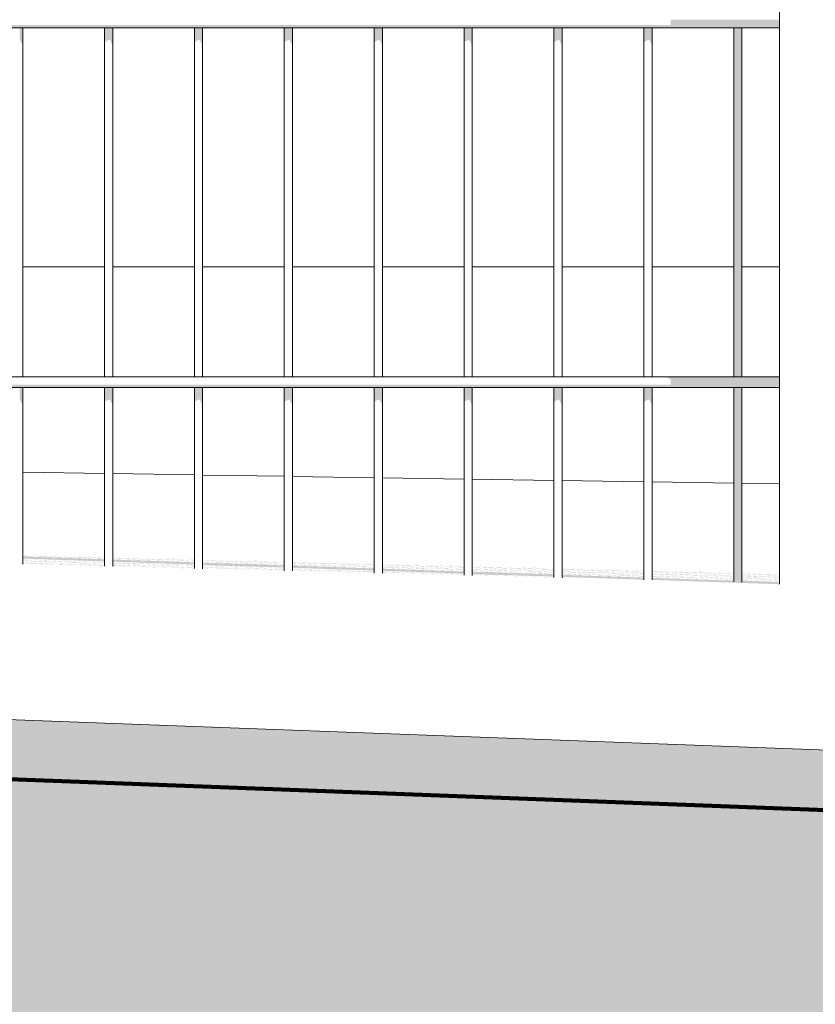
# Model space of a CAD drawing. Header units: metres. Extents: x -111 to -1, y -8 to 26.
# Tile 149 of 209: x -9.815 to -9.372, y -0.41 to 0.137. Entities that reach past the tile are written whole.
import ezdxf

# ---------------------------------------------------------------- set-up
doc = ezdxf.new("R2010")
doc.units = ezdxf.units.M
doc.header["$MEASUREMENT"] = 0
for name, color, linetype in [('40 Absturzsicherung', 7, 'Continuous'), ('60 Auffüllung gesamt', 7, 'Continuous'), ('60 Gelände 2D Übersicht', 7, 'Continuous'), ('80 Baukörperstudie', 7, 'Continuous'), ('94 Genehmigungsplanung Bemaßung', 7, 'Continuous')]:
    doc.layers.add(name, color=color, linetype=linetype)
doc.styles.add('ERSTELLTER_STIL_2', font='arial.ttf')
doc.dimstyles.new('ERSTELLTER_STIL__1', dxfattribs={"dimtxt": 0.25, "dimasz": 0.19, "dimexe": 0.18, "dimexo": 0.1, "dimgap": 0, "dimtad": 1, "dimtih": 1, "dimtoh": 1, "dimzin": 0, "dimdsep": 46, "dimtxsty": 'ERSTELLTER_STIL_2', "dimblk": 'ARROWHEAD_6', "dimblk1": 'ARROWHEAD_6', "dimblk2": 'ARROWHEAD_6', "dimcen": 0.09, "dimclrd": 7, "dimclre": 7, "dimclrt": 7, "dimazin": 0, "dimtfac": 1, "dimtdec": 4, "dimtmove": 0, "dimatfit": 3, "dimfxl": 1, "dimtolj": 1, "dimtzin": 0, "dimarcsym": 0})

# ---------------------------------------------------------------- blocks, each defined once
blk = doc.blocks.new('*D122', base_point=(-27236.13209, 0))
at = {"layer": '94 Genehmigungsplanung Bemaßung', "color": 7, "linetype": 'Continuous', "lineweight": 13}
for p, q in [((-17.34109, 9.38425), (-17.34109, 9.75925)), ((-2.34191, 9.38425), (-2.34191, 9.75925)), ((-17.24109, 9.67175), (-17.44109, 9.47175)), ((-2.44191, 9.47175), (-2.24191, 9.67175)), ((-17.34109, 9.57175), (-2.34191, 9.57175)), ((-2.34191, 9.57175), (-2.19191, 9.57175))]:
    blk.add_line(p, q, dxfattribs=at)
at = {"layer": '94 Genehmigungsplanung Bemaßung', "color": 7, "lineweight": 13, "insert": (-10.27049, 9.62175), "char_height": 0.25, "attachment_point": 7, "style": 'ERSTELLTER_STIL_2'}
blk.add_mtext('\\A1;{\\pql;\\fArial|b0|i0|c0|p0;\\W1.000000;15,00}', dxfattribs=at)
blk = doc.blocks.new('ARROWHEAD_6')
at = {"color": 0, "linetype": 'Continuous', "lineweight": 0}
for p, q in [((-0.5, -0.5), (0.5, 0.5)), ((0, 0), (-1, 0))]:
    blk.add_line(p, q, dxfattribs=at)

msp = doc.modelspace()

# ---------------------------------------------------------------- hatches: boundary and pattern name
at = {"layer": '40 Absturzsicherung', "linetype": 'Continuous', "lineweight": 0, "true_color": 0x000000}
for points in [[(-9.39198, -0.17649), (-9.39199, 0.63191), (-9.39199, -0.17594)], [(-9.45252, 0.13741), (-9.45252, 0.13441), (-9.39199, 0.13441), (-9.39199, 0.13741)], [(-10.91532, 0.13441), (-10.91532, 0.13291), (-9.39199, 0.13291), (-9.39199, 0.13441)], [(-9.81454, 0.12632), (-9.81282, 0.12296), (-9.81282, 0.13291), (-9.81454, 0.13291)], [(-9.76454, 0.13291), (-9.76734, 0.13291), (-9.76734, 0.12504), (-9.76454, 0.12632)], [(-9.76282, 0.13291), (-9.76454, 0.13291), (-9.76454, 0.12632), (-9.76282, 0.12296)], [(-9.71454, 0.13291), (-9.71734, 0.13291), (-9.71734, 0.12504), (-9.71454, 0.12632)], [(-9.71282, 0.13291), (-9.71454, 0.13291), (-9.71454, 0.12632), (-9.71282, 0.12296)], [(-9.66454, 0.13291), (-9.66734, 0.13291), (-9.66734, 0.12504), (-9.66454, 0.12632)], [(-9.66282, 0.13291), (-9.66454, 0.13291), (-9.66454, 0.12632), (-9.66282, 0.12296)], [(-9.61454, 0.13291), (-9.61734, 0.13291), (-9.61734, 0.12504), (-9.61454, 0.12632)], [(-9.61454, 0.12632), (-9.61282, 0.12296), (-9.61282, 0.13291), (-9.61454, 0.13291)], [(-9.56734, 0.12504), (-9.56454, 0.12632), (-9.56454, 0.13291), (-9.56734, 0.13291)], [(-9.56454, 0.12632), (-9.56282, 0.12296), (-9.56282, 0.13291), (-9.56454, 0.13291)], [(-9.51454, 0.13291), (-9.51734, 0.13291), (-9.51734, 0.12504), (-9.51454, 0.12632)], [(-9.51454, 0.13291), (-9.51454, 0.12632), (-9.51282, 0.12296), (-9.51282, 0.13291)], [(-9.46734, 0.12504), (-9.46454, 0.12632), (-9.46454, 0.13291), (-9.46734, 0.13291)], [(-9.46454, 0.12632), (-9.46282, 0.12296), (-9.46282, 0.13291), (-9.46454, 0.13291)], [(-9.41454, 0.13291), (-9.41734, 0.13291), (-9.41734, -0.06109), (-9.41454, -0.06109)], [(-9.41454, 0.13291), (-9.41454, -0.06109), (-9.41282, -0.06109), (-9.41282, 0.13291)], [(-10.91532, -0.06559), (-10.91532, -0.06709), (-9.39199, -0.06709), (-9.39199, -0.06559)], [(-9.45512, -0.06109), (-9.45252, -0.06259), (-9.39199, -0.06259), (-9.39199, -0.06109)], [(-9.45252, -0.06259), (-9.45252, -0.06559), (-9.39199, -0.06559), (-9.39199, -0.06259)], [(-9.81454, -0.06709), (-9.81454, -0.07368), (-9.81282, -0.07704), (-9.81282, -0.06709)], [(-9.76454, -0.06709), (-9.76734, -0.06709), (-9.76734, -0.07496), (-9.76454, -0.07368)], [(-9.76454, -0.06709), (-9.76454, -0.07368), (-9.76282, -0.07704), (-9.76282, -0.06709)], [(-9.71454, -0.06709), (-9.71734, -0.06709), (-9.71734, -0.07496), (-9.71454, -0.07368)], [(-9.71454, -0.06709), (-9.71454, -0.07368), (-9.71282, -0.07704), (-9.71282, -0.06709)], [(-9.66454, -0.06709), (-9.66734, -0.06709), (-9.66734, -0.07496), (-9.66454, -0.07368)], [(-9.66282, -0.06709), (-9.66454, -0.06709), (-9.66454, -0.07368), (-9.66282, -0.07704)], [(-9.61454, -0.06709), (-9.61734, -0.06709), (-9.61734, -0.07496), (-9.61454, -0.07368)], [(-9.61454, -0.06709), (-9.61454, -0.07368), (-9.61282, -0.07704), (-9.61282, -0.06709)], [(-9.56734, -0.06709), (-9.56734, -0.07496), (-9.56454, -0.07368), (-9.56454, -0.06709)], [(-9.56454, -0.06709), (-9.56454, -0.07368), (-9.56282, -0.07704), (-9.56282, -0.06709)], [(-9.51454, -0.06709), (-9.51734, -0.06709), (-9.51734, -0.07496), (-9.51454, -0.07368)], [(-9.51454, -0.06709), (-9.51454, -0.07368), (-9.51282, -0.07704), (-9.51282, -0.06709)], [(-9.46734, -0.06709), (-9.46734, -0.07496), (-9.46454, -0.07368), (-9.46454, -0.06709)], [(-9.46454, -0.07368), (-9.46282, -0.07704), (-9.46282, -0.06709), (-9.46454, -0.06709)], [(-9.41454, -0.06709), (-9.41734, -0.06709), (-9.41734, -0.17525), (-9.41454, -0.17533)], [(-9.41454, -0.06709), (-9.41454, -0.17533), (-9.41282, -0.17535), (-9.41282, -0.06709)]]:
    msp.add_hatch(color=18, dxfattribs=at).paths.add_polyline_path(points)
at = {"layer": '60 Auffüllung gesamt', "linetype": 'Continuous', "lineweight": 18, "true_color": 0xffa8a8}
h = msp.add_hatch(dxfattribs=at)
h.set_pattern_fill('Boden__gewachsen_0001', color=21, style=0, pattern_type=2)
h.set_pattern_definition([(45, (-27236.1321, 0), (-0.2121320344, 0.2121320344), []), (45, (-27236.2028, 0.0707), (-0.424264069, 0.424264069), []), (45, (-27236.2735, 0.1414), (-0.424264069, 0.424264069), []), (135, (-27236.34423, 0.21213), (0.07071067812, 0.07071067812), [0.3, -0.3])])
h.paths.add_polyline_path([(-111.24357, -1.57011), (-104.7799, -1.5203), (-101.31768, -1.52609), (-81.13487, -1.68587), (-78.0305, -1.69231), (-73.09244, -1.29729), (-53.27611, -1.46265), (-37.93929, -1.20314), (-33.92505, -1.57994), (-30.57583, -1.539), (-30.52972, -1.53984), (-18.28291, -1.49433), (-18.17565, -1.49625), (-18.06839, -1.4982), (-17.96123, -1.50016), (-17.85431, -1.50214), (-17.74775, -1.50414), (-10.34333, -1.38075), (-2.34802, -1.24921), (-2.34802, -2.5), (-2.34191, -2.5), (-2.34191, -0.52415), (-2.7288, -0.51455), (-3.17547, -0.498), (-3.1746, -0.4985), (-3.1746, -0.5015), (-3.1772, -0.503), (-3.1798, -0.5015), (-3.1798, -0.4985), (-3.17872, -0.49788), (-3.18723, -0.49756), (-3.1856, -0.4985), (-3.1856, -0.5015), (-3.1882, -0.503), (-3.1908, -0.5015), (-3.1908, -0.4985), (-3.18906, -0.49749), (-16.61655, 0), (-17.18371, 0), (-17.23666, -0.00037), (-60.0718, -0.00885), (-60.91338, 0), (-63.38529, 0), (-64.41347, -0.00889), (-107.71378, -0.02367), (-108.63913, -0.02371), (-108.90479, -0.06194), (-111.24357, -0.84382)])
h.paths.add_polyline_path([(-10.9964, -0.56071), (-10.9938, -0.55921), (-10.9912, -0.56071), (-10.9912, -0.56371), (-10.9938, -0.56521), (-10.9964, -0.56371)], flags=0)
h.paths.add_polyline_path([(-10.9938, -0.76521), (-10.9964, -0.76371), (-10.9964, -0.76071), (-10.9938, -0.75921), (-10.9912, -0.76071), (-10.9912, -0.76371)], flags=0)
h.paths.add_polyline_path([(-10.9964, -0.36371), (-10.9964, -0.36071), (-10.9938, -0.35921), (-10.9912, -0.36071), (-10.9912, -0.36371), (-10.9938, -0.36521)], flags=0)
h.paths.add_polyline_path([(-10.9828, -0.56521), (-10.9854, -0.56371), (-10.9854, -0.56071), (-10.9828, -0.55921), (-10.9802, -0.56071), (-10.9802, -0.56371)], flags=0)
h.paths.add_polyline_path([(-10.9854, -0.36071), (-10.9828, -0.35921), (-10.9802, -0.36071), (-10.9802, -0.36371), (-10.9828, -0.36521), (-10.9854, -0.36371)], flags=0)
h.paths.add_polyline_path([(-10.9854, -0.76071), (-10.9828, -0.75921), (-10.9802, -0.76071), (-10.9802, -0.76371), (-10.9828, -0.76521), (-10.9854, -0.76371)], flags=0)
h.paths.add_polyline_path([(-3.1908, -1.0985), (-3.1882, -1.097), (-3.1856, -1.0985), (-3.1856, -1.1015), (-3.1882, -1.103), (-3.1908, -1.1015)], flags=0)
h.paths.add_polyline_path([(-3.1908, -0.7015), (-3.1908, -0.6985), (-3.1882, -0.697), (-3.1856, -0.6985), (-3.1856, -0.7015), (-3.1882, -0.703)], flags=0)
h.paths.add_polyline_path([(-3.1908, -0.8985), (-3.1882, -0.897), (-3.1856, -0.8985), (-3.1856, -0.9015), (-3.1882, -0.903), (-3.1908, -0.9015)], flags=0)
h.paths.add_polyline_path([(-3.1798, -0.7015), (-3.1798, -0.6985), (-3.1772, -0.697), (-3.1746, -0.6985), (-3.1746, -0.7015), (-3.1772, -0.703)], flags=0)
h.paths.add_polyline_path([(-3.1798, -1.1015), (-3.1798, -1.0985), (-3.1772, -1.097), (-3.1746, -1.0985), (-3.1746, -1.1015), (-3.1772, -1.103)], flags=0)
h.paths.add_polyline_path([(-3.1798, -0.8985), (-3.1772, -0.897), (-3.1746, -0.8985), (-3.1746, -0.9015), (-3.1772, -0.903), (-3.1798, -0.9015)], flags=0)
at = {"layer": '60 Auffüllung gesamt', "linetype": 'Continuous', "lineweight": 0, "true_color": 0x000000}
for points in [[(-9.81282, -0.16089), (-9.77076, -0.16193), (-9.76734, -0.16204), (-9.76734, -0.16194), (-9.77138, -0.16184), (-9.81282, -0.16044), (-9.81282, -0.1605), (-9.77791, -0.16168), (-9.81282, -0.16082)], [(-9.81282, -0.16099), (-9.80917, -0.16108), (-9.76734, -0.1625), (-9.76734, -0.16244), (-9.80264, -0.16124), (-9.76734, -0.16211), (-9.76734, -0.16204), (-9.80978, -0.161), (-9.81282, -0.16089)], [(-9.81282, -0.16227), (-9.81194, -0.1623), (-9.76734, -0.16381), (-9.76734, -0.16375), (-9.80541, -0.16246), (-9.80389, -0.16249), (-9.76734, -0.16374), (-9.76734, -0.16263), (-9.81282, -0.16108), (-9.81282, -0.16219), (-9.81103, -0.16225), (-9.81255, -0.16221), (-9.81282, -0.16221)], [(-9.81282, -0.16272), (-9.76734, -0.16427), (-9.76734, -0.16421), (-9.81282, -0.16266)], [(-9.81282, -0.1635), (-9.81282, -0.16356), (-9.77212, -0.16457), (-9.76734, -0.16473), (-9.76734, -0.16462), (-9.77274, -0.16448), (-9.77633, -0.16436), (-9.76734, -0.16458), (-9.76734, -0.16452), (-9.78348, -0.16412), (-9.81282, -0.16312), (-9.81282, -0.16318), (-9.79001, -0.16396), (-9.81282, -0.1634), (-9.81282, -0.16346), (-9.78286, -0.1642), (-9.77926, -0.16432)], [(-9.81282, -0.16358), (-9.81282, -0.16364), (-9.76734, -0.16519), (-9.76734, -0.16513)], [(-9.81282, -0.1641), (-9.76734, -0.16564), (-9.76734, -0.16558), (-9.81282, -0.16404)], [(-9.78466, -0.16097), (-9.78468, -0.16099), (-9.76734, -0.16158), (-9.76734, -0.16152), (-9.78191, -0.16103)], [(-9.76282, -0.16213), (-9.76282, -0.16222), (-9.76002, -0.16229), (-9.71734, -0.16374), (-9.71734, -0.16368), (-9.7535, -0.16245), (-9.71734, -0.16334), (-9.71734, -0.16318), (-9.72224, -0.16306), (-9.76282, -0.16168), (-9.76282, -0.16174), (-9.72877, -0.16289), (-9.76282, -0.16205), (-9.76282, -0.16212), (-9.72162, -0.16314), (-9.71803, -0.16326), (-9.76064, -0.16221)], [(-9.76282, -0.16259), (-9.76282, -0.16265), (-9.71734, -0.1642), (-9.71734, -0.16414)], [(-9.71734, -0.16544), (-9.71734, -0.16433), (-9.76282, -0.16278), (-9.76282, -0.16389)], [(-9.76282, -0.1639), (-9.76282, -0.16397), (-9.71734, -0.16551), (-9.71734, -0.16545)], [(-9.71734, -0.16283), (-9.71734, -0.16276), (-9.73276, -0.16224), (-9.73552, -0.16218), (-9.73553, -0.16221)], [(-9.71282, -0.16346), (-9.71088, -0.1635), (-9.66734, -0.16498), (-9.66734, -0.16492), (-9.70435, -0.16366), (-9.66734, -0.16458), (-9.66734, -0.16441), (-9.6731, -0.16427), (-9.71282, -0.16292), (-9.71282, -0.16298), (-9.67962, -0.16411), (-9.71282, -0.16329), (-9.71282, -0.16335), (-9.67248, -0.16435), (-9.66888, -0.16447), (-9.7115, -0.16342), (-9.71282, -0.16338)], [(-9.71282, -0.16383), (-9.71282, -0.1639), (-9.66734, -0.16544), (-9.66734, -0.16538)], [(-9.68639, -0.16342), (-9.66734, -0.16407), (-9.66734, -0.16401), (-9.68362, -0.16345), (-9.68637, -0.16339)], [(-9.66282, -0.16469), (-9.66174, -0.16471), (-9.61734, -0.16622), (-9.61734, -0.16616), (-9.65521, -0.16488), (-9.61734, -0.16581), (-9.61734, -0.16564), (-9.62395, -0.16548), (-9.66282, -0.16416), (-9.66282, -0.16422), (-9.63048, -0.16532), (-9.66282, -0.16452), (-9.66282, -0.16459), (-9.62334, -0.16556), (-9.61974, -0.16568), (-9.66236, -0.16463), (-9.66282, -0.16462)], [(-9.81282, -0.16478), (-9.81282, -0.16485), (-9.78145, -0.16562), (-9.76734, -0.1661), (-9.76734, -0.16604), (-9.77492, -0.16578), (-9.76734, -0.16597), (-9.76734, -0.1659), (-9.78206, -0.16554), (-9.78566, -0.16542), (-9.76734, -0.16587), (-9.76734, -0.1658), (-9.7928, -0.16518), (-9.81282, -0.1645), (-9.81282, -0.16456), (-9.79933, -0.16502), (-9.81282, -0.16468), (-9.81282, -0.16475), (-9.79219, -0.16526), (-9.78859, -0.16538)], [(-9.81282, -0.16502), (-9.76734, -0.16656), (-9.76734, -0.1665), (-9.81282, -0.16495)], [(-9.76282, -0.1648), (-9.72298, -0.16578), (-9.71734, -0.16597), (-9.71734, -0.16585), (-9.72359, -0.1657), (-9.72719, -0.16557), (-9.71734, -0.16582), (-9.71734, -0.16575), (-9.73433, -0.16533), (-9.76282, -0.16436), (-9.76282, -0.16442), (-9.74086, -0.16517), (-9.76282, -0.16463), (-9.76282, -0.1647), (-9.73372, -0.16541), (-9.73012, -0.16554), (-9.76282, -0.16473)], [(-9.76282, -0.16488), (-9.71734, -0.16643), (-9.71734, -0.16637), (-9.76282, -0.16482)], [(-9.76282, -0.16534), (-9.71734, -0.16689), (-9.71734, -0.16683), (-9.76282, -0.16528)], [(-9.76282, -0.16602), (-9.76282, -0.16608), (-9.7323, -0.16684), (-9.71734, -0.16734), (-9.71734, -0.16728), (-9.72578, -0.167), (-9.71734, -0.1672), (-9.71734, -0.16714), (-9.73292, -0.16675), (-9.73652, -0.16663), (-9.71734, -0.1671), (-9.71734, -0.16704), (-9.74366, -0.16639), (-9.76282, -0.16574), (-9.76282, -0.1658), (-9.75019, -0.16623), (-9.76282, -0.16592), (-9.76282, -0.16598), (-9.74304, -0.16647), (-9.73945, -0.16659)], [(-9.71734, -0.16774), (-9.76282, -0.1662), (-9.76282, -0.16626), (-9.71734, -0.1678)], [(-9.71282, -0.16606), (-9.71282, -0.16612), (-9.66734, -0.16767), (-9.66734, -0.16761)], [(-9.71282, -0.16658), (-9.66734, -0.16813), (-9.66734, -0.16807), (-9.71282, -0.16652)], [(-9.71282, -0.16732), (-9.68316, -0.16805), (-9.66734, -0.16859), (-9.66734, -0.16852), (-9.67663, -0.16821), (-9.66734, -0.16844), (-9.66734, -0.16837), (-9.68378, -0.16797), (-9.68737, -0.16784), (-9.66734, -0.16834), (-9.66734, -0.16827), (-9.69452, -0.1676), (-9.71282, -0.16698), (-9.71282, -0.16704), (-9.70105, -0.16744), (-9.71282, -0.16715), (-9.71282, -0.16722), (-9.6939, -0.16768), (-9.69031, -0.1678), (-9.71282, -0.16725)], [(-9.71282, -0.1675), (-9.66734, -0.16904), (-9.66734, -0.16898), (-9.71282, -0.16744)], [(-9.66282, -0.16514), (-9.61734, -0.16668), (-9.61734, -0.16662), (-9.66282, -0.16508)], [(-9.66282, -0.16598), (-9.62192, -0.16698), (-9.61734, -0.16714), (-9.61734, -0.16703), (-9.62254, -0.1669), (-9.62613, -0.16678), (-9.61734, -0.167), (-9.61734, -0.16693), (-9.63328, -0.16654), (-9.66282, -0.16553), (-9.66282, -0.16559), (-9.63981, -0.16638), (-9.66282, -0.16581), (-9.66282, -0.16588), (-9.63266, -0.16662), (-9.62907, -0.16674), (-9.66282, -0.16591)], [(-9.61734, -0.1676), (-9.61734, -0.16754), (-9.66282, -0.16599), (-9.66282, -0.16605)], [(-9.66282, -0.16618), (-9.66282, -0.16729), (-9.61734, -0.16884), (-9.61734, -0.16773)], [(-9.66282, -0.16736), (-9.61734, -0.16891), (-9.61734, -0.16885), (-9.66282, -0.1673)], [(-9.66282, -0.16782), (-9.61734, -0.16937), (-9.61734, -0.16931), (-9.66282, -0.16776)], [(-9.66282, -0.16848), (-9.66282, -0.16855), (-9.63402, -0.16926), (-9.61734, -0.16983), (-9.61734, -0.16977), (-9.62749, -0.16942), (-9.61734, -0.16967), (-9.61734, -0.1696), (-9.63463, -0.16918), (-9.63823, -0.16906), (-9.61734, -0.16957), (-9.61734, -0.1695), (-9.64538, -0.16881), (-9.66282, -0.16822), (-9.66282, -0.16828), (-9.6519, -0.16865), (-9.66282, -0.16838), (-9.66282, -0.16845), (-9.64476, -0.16889), (-9.64116, -0.16902)], [(-9.66282, -0.16874), (-9.61734, -0.17029), (-9.61734, -0.17022), (-9.66282, -0.16868)], [(-9.63725, -0.16463), (-9.61734, -0.16531), (-9.61734, -0.16525), (-9.63448, -0.16466), (-9.63723, -0.1646)], [(-9.61282, -0.16586), (-9.61282, -0.16592), (-9.61259, -0.16593), (-9.56734, -0.16747), (-9.56734, -0.1674), (-9.60607, -0.16609), (-9.56734, -0.16704), (-9.56734, -0.16695), (-9.56767, -0.16694), (-9.56734, -0.16694), (-9.56734, -0.16688), (-9.57481, -0.16669), (-9.61282, -0.1654), (-9.61282, -0.16546), (-9.58134, -0.16653), (-9.61282, -0.16575), (-9.61282, -0.16582), (-9.57419, -0.16677), (-9.5706, -0.1669)], [(-9.61282, -0.16632), (-9.61282, -0.16638), (-9.56734, -0.16792), (-9.56734, -0.16786)], [(-9.61282, -0.16721), (-9.57278, -0.1682), (-9.56734, -0.16838), (-9.56734, -0.16826), (-9.5734, -0.16811), (-9.57699, -0.16799), (-9.56734, -0.16823), (-9.56734, -0.16816), (-9.58414, -0.16775), (-9.61282, -0.16678), (-9.61282, -0.16684), (-9.59066, -0.16759), (-9.61282, -0.16704), (-9.61282, -0.16711), (-9.58352, -0.16783), (-9.57992, -0.16795), (-9.61282, -0.16714)], [(-9.61282, -0.16723), (-9.61282, -0.16729), (-9.56734, -0.16884), (-9.56734, -0.16878)], [(-9.61282, -0.16775), (-9.56734, -0.1693), (-9.56734, -0.16924), (-9.61282, -0.16769)], [(-9.61282, -0.16899), (-9.56734, -0.17053), (-9.56734, -0.16943), (-9.61282, -0.16788)], [(-9.61282, -0.169), (-9.61282, -0.16906), (-9.56734, -0.17061), (-9.56734, -0.17055)], [(-9.61282, -0.16978), (-9.58487, -0.17047), (-9.56734, -0.17107), (-9.56734, -0.17101), (-9.57835, -0.17063), (-9.56734, -0.1709), (-9.56734, -0.17084), (-9.58549, -0.17039), (-9.58909, -0.17027), (-9.56734, -0.1708), (-9.56734, -0.17074), (-9.59623, -0.17003), (-9.61282, -0.16946), (-9.61282, -0.16952), (-9.60276, -0.16986), (-9.61282, -0.16962), (-9.61282, -0.16968), (-9.59561, -0.17011), (-9.59202, -0.17023), (-9.61282, -0.16972)], [(-9.56734, -0.16655), (-9.56734, -0.16649), (-9.58534, -0.16588), (-9.58809, -0.16582), (-9.58811, -0.16584)], [(-9.51734, -0.16871), (-9.51734, -0.16865), (-9.55692, -0.1673), (-9.51734, -0.16828), (-9.51734, -0.16819), (-9.51852, -0.16815), (-9.51734, -0.16818), (-9.51734, -0.16811), (-9.52567, -0.1679), (-9.56282, -0.16664), (-9.56282, -0.1667), (-9.5322, -0.16774), (-9.56282, -0.16699), (-9.56282, -0.16705), (-9.52505, -0.16799), (-9.52145, -0.16811), (-9.56282, -0.16709), (-9.56282, -0.16716)], [(-9.51734, -0.16916), (-9.51734, -0.1691), (-9.56282, -0.16756), (-9.56282, -0.16762)], [(-9.56282, -0.16844), (-9.52364, -0.16941), (-9.51734, -0.16962), (-9.51734, -0.1695), (-9.52425, -0.16933), (-9.52785, -0.1692), (-9.51734, -0.16946), (-9.51734, -0.1694), (-9.53499, -0.16896), (-9.56282, -0.16802), (-9.56282, -0.16808), (-9.54152, -0.1688), (-9.56282, -0.16828), (-9.56282, -0.16834), (-9.53438, -0.16904), (-9.53078, -0.16917), (-9.56282, -0.16838)], [(-9.56282, -0.16847), (-9.56282, -0.16854), (-9.51734, -0.17008), (-9.51734, -0.17002)], [(-9.56282, -0.16899), (-9.51734, -0.17054), (-9.51734, -0.17048), (-9.56282, -0.16893)], [(-9.51734, -0.16779), (-9.51734, -0.16773), (-9.53619, -0.16709), (-9.53895, -0.16703), (-9.53896, -0.16706)], [(-9.46734, -0.16995), (-9.46734, -0.16989), (-9.50778, -0.16851), (-9.46734, -0.16951), (-9.46734, -0.16943), (-9.46938, -0.16936), (-9.46734, -0.16941), (-9.46734, -0.16934), (-9.47652, -0.16912), (-9.51282, -0.16788), (-9.51282, -0.16794), (-9.48305, -0.16896), (-9.51282, -0.16822), (-9.51282, -0.16829), (-9.47591, -0.1692), (-9.47231, -0.16932), (-9.51282, -0.16832), (-9.51282, -0.1684)], [(-9.46734, -0.17041), (-9.46734, -0.17035), (-9.51282, -0.1688), (-9.51282, -0.16886)], [(-9.51282, -0.16961), (-9.51282, -0.16968), (-9.47449, -0.17062), (-9.46734, -0.17086), (-9.46734, -0.1708), (-9.46796, -0.17078), (-9.46734, -0.1708), (-9.46734, -0.17073), (-9.47511, -0.17054), (-9.47871, -0.17042), (-9.46734, -0.1707), (-9.46734, -0.17063), (-9.48585, -0.17017), (-9.51282, -0.16926), (-9.51282, -0.16932), (-9.49238, -0.17001), (-9.51282, -0.16951), (-9.51282, -0.16958), (-9.48523, -0.17026), (-9.48164, -0.17038)], [(-9.51282, -0.16978), (-9.46734, -0.17132), (-9.46734, -0.17126), (-9.51282, -0.16972)], [(-9.48982, -0.16827), (-9.46734, -0.16903), (-9.46734, -0.16897), (-9.48705, -0.1683), (-9.4898, -0.16824)], [(-9.46282, -0.16964), (-9.41734, -0.17119), (-9.41734, -0.17113), (-9.45864, -0.16972), (-9.41734, -0.17074), (-9.41734, -0.17067), (-9.42024, -0.17057), (-9.41734, -0.17064), (-9.41734, -0.17058), (-9.42738, -0.17033), (-9.46282, -0.16912), (-9.46282, -0.16919), (-9.43391, -0.17017), (-9.46282, -0.16945), (-9.46282, -0.16952), (-9.42676, -0.17041), (-9.42317, -0.17053), (-9.46282, -0.16956)], [(-9.44066, -0.16945), (-9.44068, -0.16948), (-9.41734, -0.17027), (-9.41734, -0.17021), (-9.43791, -0.16951)], [(-9.61282, -0.16998), (-9.56734, -0.17153), (-9.56734, -0.17147), (-9.61282, -0.16992)], [(-9.51734, -0.17277), (-9.51734, -0.17271), (-9.56282, -0.17116), (-9.56282, -0.17122)], [(-9.51282, -0.17017), (-9.51282, -0.17023), (-9.46734, -0.17178), (-9.46734, -0.17172)], [(-9.51282, -0.17096), (-9.48382, -0.17168), (-9.46734, -0.17224), (-9.46734, -0.17218), (-9.47729, -0.17184), (-9.46734, -0.17209), (-9.46734, -0.17202), (-9.48444, -0.1716), (-9.48803, -0.17147), (-9.46734, -0.17199), (-9.46734, -0.17192), (-9.49518, -0.17123), (-9.51282, -0.17063), (-9.51282, -0.17069), (-9.5017, -0.17107), (-9.51282, -0.1708), (-9.51282, -0.17086), (-9.49456, -0.17131), (-9.49096, -0.17144), (-9.51282, -0.1709)], [(-9.51282, -0.17115), (-9.46734, -0.1727), (-9.46734, -0.17264), (-9.51282, -0.17109)], [(-9.51282, -0.17239), (-9.46734, -0.17393), (-9.46734, -0.17282), (-9.51282, -0.17128)], [(-9.51282, -0.17246), (-9.46734, -0.17401), (-9.46734, -0.17395), (-9.51282, -0.1724)], [(-9.46282, -0.1701), (-9.41734, -0.17165), (-9.41734, -0.17159), (-9.46282, -0.17004)], [(-9.46282, -0.17091), (-9.42535, -0.17183), (-9.41734, -0.17211), (-9.41734, -0.17204), (-9.41882, -0.17199), (-9.41734, -0.17203), (-9.41734, -0.17196), (-9.42597, -0.17175), (-9.42956, -0.17163), (-9.41734, -0.17193), (-9.41734, -0.17186), (-9.43671, -0.17139), (-9.46282, -0.1705), (-9.46282, -0.17056), (-9.44324, -0.17123), (-9.46282, -0.17074), (-9.46282, -0.17081), (-9.43609, -0.17147), (-9.43249, -0.17159), (-9.46282, -0.17084)], [(-9.46282, -0.17096), (-9.46282, -0.17102), (-9.41734, -0.17256), (-9.41734, -0.1725)], [(-9.41734, -0.17302), (-9.41734, -0.17296), (-9.46282, -0.17142), (-9.46282, -0.17148)], [(-9.46282, -0.17213), (-9.46282, -0.1722), (-9.43468, -0.17289), (-9.41734, -0.17348), (-9.41734, -0.17342), (-9.42815, -0.17305), (-9.41734, -0.17332), (-9.41734, -0.17325), (-9.43529, -0.17281), (-9.43889, -0.17269), (-9.41734, -0.17322), (-9.41734, -0.17315), (-9.44603, -0.17244), (-9.46282, -0.17187), (-9.46282, -0.17193), (-9.45256, -0.17228), (-9.46282, -0.17203), (-9.46282, -0.1721), (-9.44542, -0.17253), (-9.44182, -0.17265)], [(-9.41734, -0.17394), (-9.41734, -0.17388), (-9.46282, -0.17233), (-9.46282, -0.17239)], [(-9.46282, -0.17285), (-9.41734, -0.1744), (-9.41734, -0.17434), (-9.46282, -0.17279)], [(-9.46282, -0.17298), (-9.46282, -0.17409), (-9.39198, -0.1765), (-9.39199, -0.17585), (-9.39199, -0.17579), (-9.39199, -0.17539), (-9.40849, -0.17482), (-9.39486, -0.17516), (-9.39199, -0.17526), (-9.39199, -0.17516), (-9.39548, -0.17508), (-9.39907, -0.17496), (-9.39199, -0.17513), (-9.39199, -0.17506), (-9.40622, -0.17471), (-9.41282, -0.17449), (-9.41282, -0.17455), (-9.41282, -0.17462), (-9.4056, -0.1748), (-9.402, -0.17492), (-9.41282, -0.17465), (-9.41282, -0.17535), (-9.41454, -0.17533), (-9.41734, -0.17525), (-9.41734, -0.17452), (-9.41923, -0.17446), (-9.41734, -0.17451), (-9.41734, -0.17444), (-9.42637, -0.17422)], [(-9.41282, -0.17037), (-9.41282, -0.17043), (-9.39199, -0.17113), (-9.39199, -0.17107)], [(-9.41282, -0.17075), (-9.39199, -0.17127), (-9.39199, -0.1712), (-9.41282, -0.17069)], [(-9.41282, -0.17079), (-9.41282, -0.17088), (-9.39199, -0.17159), (-9.39199, -0.17153), (-9.4095, -0.17094), (-9.39199, -0.17137), (-9.39199, -0.1713)], [(-9.41282, -0.17128), (-9.41282, -0.17134), (-9.39199, -0.17205), (-9.39199, -0.17199)], [(-9.41282, -0.17198), (-9.41282, -0.17204), (-9.39199, -0.17256), (-9.39199, -0.17245), (-9.41282, -0.17174), (-9.41282, -0.1718), (-9.39409, -0.17244)], [(-9.41282, -0.17214), (-9.39199, -0.17266), (-9.39199, -0.17259), (-9.41282, -0.17208)], [(-9.39199, -0.17297), (-9.39199, -0.17291), (-9.41282, -0.1722), (-9.41282, -0.17226)], [(-9.39199, -0.17343), (-9.39199, -0.17336), (-9.41282, -0.17266), (-9.41282, -0.17272)], [(-9.41282, -0.17343), (-9.39199, -0.17394), (-9.39199, -0.17378), (-9.39689, -0.17366), (-9.41282, -0.17311), (-9.41282, -0.17318), (-9.40342, -0.1735), (-9.41282, -0.17326), (-9.41282, -0.17333), (-9.39627, -0.17374), (-9.39268, -0.17386), (-9.41282, -0.17336)], [(-9.39199, -0.17434), (-9.39199, -0.17428), (-9.41282, -0.17357), (-9.41282, -0.17363)], [(-9.39199, -0.1748), (-9.39199, -0.17474), (-9.41282, -0.17403), (-9.41282, -0.17409)]]:
    msp.add_hatch(color=18, dxfattribs=at).paths.add_polyline_path(points)
h = msp.add_hatch(color=18, dxfattribs=at)
h.paths.add_polyline_path([(-9.71282, -0.16603), (-9.67383, -0.16699), (-9.66734, -0.16721), (-9.66734, -0.16603), (-9.68469, -0.16544), (-9.67106, -0.16577), (-9.66734, -0.1659), (-9.66734, -0.1658), (-9.67168, -0.16569), (-9.67528, -0.16557), (-9.66734, -0.16576), (-9.66734, -0.1657), (-9.68242, -0.16533), (-9.71282, -0.16429), (-9.71282, -0.16435), (-9.68895, -0.16516), (-9.70258, -0.16483), (-9.71282, -0.16448), (-9.71282, -0.16559), (-9.68367, -0.16658), (-9.68519, -0.16654), (-9.71282, -0.1656), (-9.71282, -0.16567), (-9.69172, -0.16638), (-9.71282, -0.16586), (-9.71282, -0.16593), (-9.68457, -0.16663), (-9.68098, -0.16675), (-9.71282, -0.16596)])
h.paths.add_polyline_path([(-9.67293, -0.16695), (-9.67445, -0.16691), (-9.67805, -0.16679), (-9.67653, -0.16682)], flags=0)
h.paths.add_polyline_path([(-9.67821, -0.16553), (-9.69184, -0.16519), (-9.69543, -0.16507), (-9.6818, -0.16541)], flags=0)
h = msp.add_hatch(color=18, dxfattribs=at)
h.paths.add_polyline_path([(-9.56282, -0.17095), (-9.56282, -0.17102), (-9.53573, -0.17168), (-9.51734, -0.17231), (-9.51734, -0.17225), (-9.5292, -0.17185), (-9.52768, -0.17188), (-9.51734, -0.17223), (-9.51734, -0.17112), (-9.54659, -0.17013), (-9.53296, -0.17047), (-9.51734, -0.171), (-9.51734, -0.17094), (-9.52643, -0.17063), (-9.51734, -0.17085), (-9.51734, -0.17079), (-9.53358, -0.17038), (-9.53717, -0.17026), (-9.51734, -0.17075), (-9.51734, -0.17069), (-9.54432, -0.17002), (-9.56282, -0.16939), (-9.56282, -0.16945), (-9.55085, -0.16986), (-9.56282, -0.16956), (-9.56282, -0.17069), (-9.54557, -0.17127), (-9.54709, -0.17124), (-9.56282, -0.1707), (-9.56282, -0.17076), (-9.55362, -0.17108), (-9.56282, -0.17085), (-9.56282, -0.17092), (-9.54647, -0.17132), (-9.54288, -0.17144)])
h.paths.add_polyline_path([(-9.53994, -0.17148), (-9.53842, -0.17152), (-9.53483, -0.17164), (-9.53635, -0.1716)], flags=0)
h.paths.add_polyline_path([(-9.55733, -0.16977), (-9.5437, -0.1701), (-9.54011, -0.17022), (-9.55373, -0.16989)], flags=0)

# ---------------------------------------------------------------- linework, layer by layer
at = {"layer": '40 Absturzsicherung', "color": 7, "linetype": 'Continuous', "lineweight": 13}
for p, q in [((-9.39198, -0.1765), (-9.39198, 0.63191)), ((-10.91532, 0.13291), (-9.39198, 0.13291)), ((-9.81282, -0.06109), (-9.81282, 0.13291)), ((-9.76734, -0.06109), (-9.76734, 0.13291)), ((-9.76282, -0.06109), (-9.76282, 0.13291)), ((-9.71734, -0.06109), (-9.71734, 0.13291)), ((-9.71282, -0.06109), (-9.71282, 0.13291)), ((-9.66734, -0.06109), (-9.66734, 0.13291)), ((-9.66282, -0.06109), (-9.66282, 0.13291)), ((-9.61734, -0.06109), (-9.61734, 0.13291)), ((-9.61282, -0.06109), (-9.61282, 0.13291)), ((-9.56734, -0.06109), (-9.56734, 0.13291)), ((-9.56282, -0.06109), (-9.56282, 0.13291)), ((-9.51734, -0.06109), (-9.51734, 0.13291)), ((-9.51282, -0.06109), (-9.51282, 0.13291)), ((-9.46734, -0.06109), (-9.46734, 0.13291)), ((-9.46282, -0.06109), (-9.46282, 0.13291)), ((-9.41734, -0.06109), (-9.41734, 0.13291)), ((-9.41282, -0.06109), (-9.41282, 0.13291)), ((-10.91532, -0.06109), (-9.39198, -0.06109)), ((-10.91532, -0.06709), (-9.39198, -0.06709)), ((-9.81282, -0.16542), (-9.81282, -0.06709)), ((-9.76734, -0.16653), (-9.76734, -0.06709)), ((-9.76282, -0.16666), (-9.76282, -0.06709)), ((-9.71734, -0.16778), (-9.71734, -0.06709)), ((-9.71282, -0.1679), (-9.71282, -0.06709)), ((-9.66734, -0.16902), (-9.66734, -0.06709)), ((-9.66282, -0.16914), (-9.66282, -0.06709)), ((-9.61734, -0.17026), (-9.61734, -0.06709)), ((-9.61282, -0.17038), (-9.61282, -0.06709)), ((-9.56734, -0.1715), (-9.56734, -0.06709)), ((-9.56282, -0.17163), (-9.56282, -0.06709)), ((-9.51734, -0.17274), (-9.51734, -0.06709)), ((-9.51282, -0.17287), (-9.51282, -0.06709)), ((-9.46734, -0.17398), (-9.46734, -0.06709)), ((-9.46282, -0.17411), (-9.46282, -0.06709)), ((-9.41734, -0.17522), (-9.41734, -0.06709)), ((-9.41282, -0.17535), (-9.41282, -0.06709))]:
    msp.add_line(p, q, dxfattribs=at)
at = {"layer": '60 Auffüllung gesamt', "color": 8, "linetype": 'Continuous', "lineweight": 18}
for p, q in [((-9.76734, -0.11493), (-9.81282, -0.11423)), ((-9.71734, -0.1157), (-9.76282, -0.115)), ((-9.66734, -0.11648), (-9.71282, -0.11577)), ((-9.61734, -0.11725), (-9.66282, -0.11655)), ((-9.56734, -0.11803), (-9.61282, -0.11732)), ((-9.51734, -0.1188), (-9.56282, -0.1181)), ((-9.46734, -0.11958), (-9.51282, -0.11887)), ((-9.41734, -0.12035), (-9.46282, -0.11965)), ((-9.39198, -0.12075), (-9.41282, -0.12042))]:
    msp.add_line(p, q, dxfattribs=at)
at = {"layer": '60 Auffüllung gesamt', "color": 7, "linetype": 'Continuous', "lineweight": 18, "flags": 128}
msp.add_lwpolyline([(-2.34191, -0.52415), (-2.7288, -0.51455), (-16.61655, 0), (-17.18371, 0), (-17.23666, -0.00037), (-60.0718, -0.00885), (-60.91338, 0), (-63.38529, 0), (-64.41347, -0.00889), (-107.71378, -0.02367), (-108.63913, -0.02371), (-108.90479, -0.06194), (-111.24357, -0.84382)], dxfattribs=at)
at = {"layer": '60 Gelände 2D Übersicht', "color": 7, "linetype": 'Continuous', "lineweight": 100}
msp.add_line((-17.28033, -0.00055), (-2.39919, -0.56773), dxfattribs=at)
at = {"layer": '80 Baukörperstudie', "color": 7, "linetype": 'Continuous', "lineweight": 13}
for p, q in [((-9.76734, 0), (-9.81282, 0)), ((-9.71734, 0), (-9.76282, 0)), ((-9.66734, 0), (-9.71282, 0)), ((-9.61734, 0), (-9.66282, 0)), ((-9.56734, 0), (-9.61282, 0)), ((-9.51734, 0), (-9.56282, 0)), ((-9.46734, 0), (-9.51282, 0)), ((-9.41734, 0), (-9.46282, 0)), ((-9.39198, 0), (-9.41282, 0))]:
    msp.add_line(p, q, dxfattribs=at)

# ---------------------------------------------------------------- dimensions: what is measured, and where the dimension line sits
at = {"layer": '94 Genehmigungsplanung Bemaßung', "color": 7, "linetype": 'Continuous', "lineweight": 13}
dim = msp.add_linear_dim(base=(-2.34191, 9.57175), p1=(-17.34109, -0.4), p2=(-2.34191, 25.35), dimstyle='ERSTELLTER_STIL__1', dxfattribs=at)
dim.commit()
dim.dimension.update_dxf_attribs({"geometry": '*D122', "text_midpoint": (-9.85171, 9.74675), "dimtype": 160})

doc.saveas('drawing.dxf')
